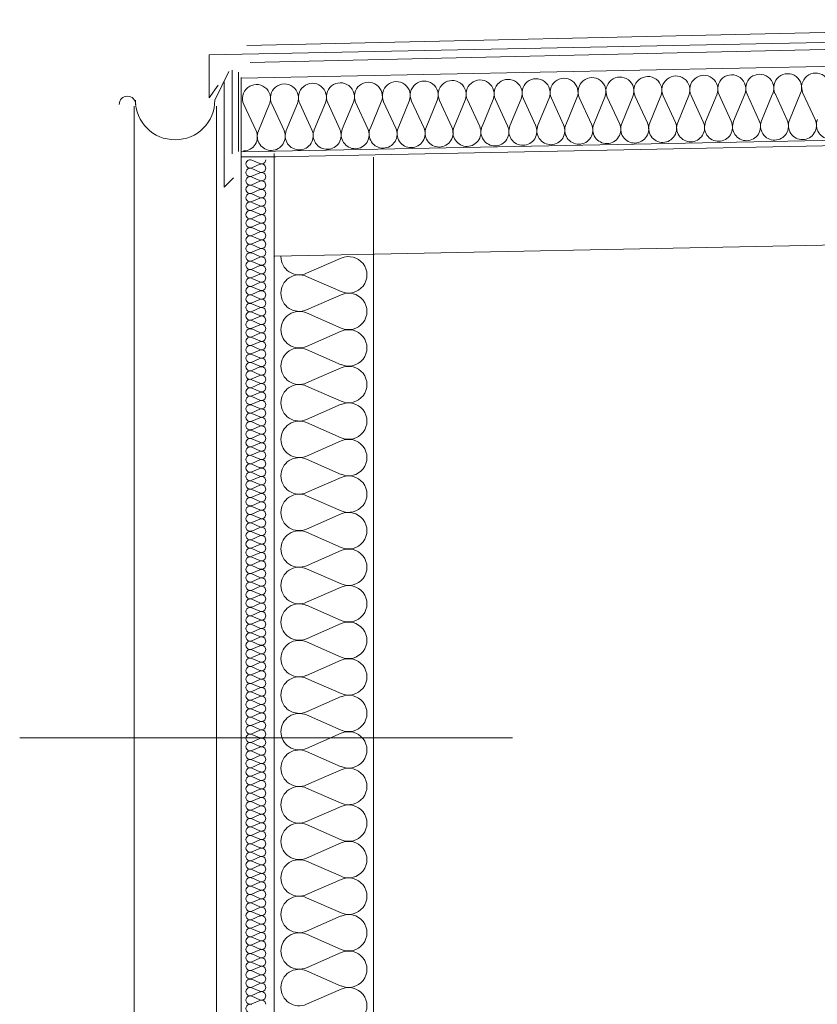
# Model space of a CAD drawing. Header units: millimetres. Extents: x 178516 to 426772, y -178579 to -115871.
# Tile 225 of 256: x 347713 to 348918, y -136709 to -135222. Entities that reach past the tile are written whole.
import ezdxf

# ---------------------------------------------------------------- set-up
doc = ezdxf.new("R2010")
doc.units = ezdxf.units.MM
doc.header["$MEASUREMENT"] = 0
doc.layers.get('0').update_dxf_attribs({"color": 252, "lineweight": 5})
for name, color, linetype, lineweight in [('Nowe_320-W Umeblowanie_Nr_pióra__103', 252, 'Continuous', 5), ('Nowe_320-W Umeblowanie_Nr_pióra__181', 252, 'Continuous', 5), ('Nowe_820-G Rysunki Obrazki_Nr_pióra__1', 252, 'Continuous', 5), ('Nowe_820-G Rysunki Obrazki_Nr_pióra__103', 252, 'Continuous', 5), ('Nowe_820-G Rysunki Obrazki_Nr_pióra__143', 252, 'Continuous', 5), ('Nowe_820-G Rysunki Obrazki_Nr_pióra__27', 252, 'Continuous', 5), ('Nowe_Nowe_220(1)-A Ściany zewnętrzne_Nr_pióra__143', 252, 'Continuous', 5), ('Nowe_Nowe_220(1)-A Ściany zewnętrzne_Nr_pióra__23', 252, 'Continuous', 5), ('Nowe_Nowe_220(1)-A Ściany zewnętrzne_Nr_pióra__83', 252, 'Continuous', 5)]:
    doc.layers.add(name, color=color, linetype=linetype, lineweight=lineweight)
doc.linetypes.add('HYDROIZOLACJA  1_100', pattern='A,0,[2,Zamkowa 6 - zamienny - PODKĹ\x81ADY DLA BRANĹ»YSTĂ“W1.Shx,S=2.777778,R=0,X=0,Y=0],-350,0', length=350)

# ---------------------------------------------------------------- blocks, each defined once
blk = doc.blocks.new('podkład 20251118')
at = {"layer": 'Nowe_320-W Umeblowanie_Nr_pióra__103', "color": 252, "linetype": 'Continuous', "lineweight": 5}
for p, q in [((348723.9, -135336.3), (348707.1, -135377.1)), ((348745.8, -135376.3), (348727.4, -135336.3)), ((348766.1, -135335.5), (348749.3, -135376.2)), ((348788, -135375.4), (348769.6, -135335.4)), ((348808.3, -135334.6), (348791.6, -135375.4)), ((348830.2, -135374.6), (348811.8, -135334.5)), ((348850.5, -135333.8), (348833.8, -135374.5)), ((348872.4, -135373.7), (348854.1, -135333.7)), ((348892.7, -135332.9), (348876, -135373.6)), ((348914.7, -135372.9), (348896.3, -135332.8)), ((348070.4, -135390.1), (348052, -135350.1)), ((348090.6, -135349.3), (348073.9, -135390)), ((348112.6, -135389.3), (348094.2, -135349.2)), ((348132.9, -135348.4), (348116.1, -135389.2)), ((348154.8, -135388.4), (348136.4, -135348.4)), ((348175.1, -135347.6), (348158.3, -135388.3)), ((348197, -135387.5), (348178.6, -135347.5)), ((348217.3, -135346.7), (348200.5, -135387.5)), ((348239.2, -135386.7), (348220.8, -135346.6)), ((348259.5, -135345.8), (348242.8, -135386.6)), ((348281.4, -135385.8), (348263, -135345.8)), ((348301.7, -135345), (348285, -135385.7)), ((348323.6, -135384.9), (348305.3, -135344.9)), ((348343.9, -135344.1), (348327.2, -135384.9)), ((348365.9, -135384.1), (348347.5, -135344)), ((348386.1, -135343.3), (348369.4, -135384)), ((348408.1, -135383.2), (348389.7, -135343.2)), ((348428.4, -135342.4), (348411.6, -135383.1)), ((348450.3, -135382.4), (348431.9, -135342.3)), ((348470.6, -135341.5), (348453.8, -135382.3)), ((348492.5, -135381.5), (348474.1, -135341.5)), ((348512.8, -135340.7), (348496.1, -135381.4)), ((348534.7, -135380.6), (348516.3, -135340.6)), ((348555, -135339.8), (348538.3, -135380.6)), ((348576.9, -135379.8), (348558.5, -135339.7)), ((348597.2, -135338.9), (348580.5, -135379.7)), ((348619.2, -135378.9), (348600.8, -135338.9)), ((348639.4, -135338.1), (348622.7, -135378.8)), ((348661.4, -135378), (348643, -135338)), ((348681.6, -135337.2), (348664.9, -135378)), ((348703.6, -135377.2), (348685.2, -135337.1)), ((348146.6, -135605.1), (348199.1, -135582.1)), ((348199.1, -135632.7), (348146.6, -135609.7)), ((348146.6, -135660.3), (348199.1, -135637.4)), ((348199.1, -135687.9), (348146.6, -135665)), ((348146.6, -135715.5), (348199.1, -135692.6)), ((348199.1, -135743.1), (348146.6, -135720.2)), ((348146.6, -135770.7), (348199.1, -135747.8)), ((348199.1, -135798.3), (348146.6, -135775.4)), ((348146.6, -135825.9), (348199.1, -135803)), ((348199.1, -135853.5), (348146.6, -135830.6)), ((348146.6, -135881.2), (348199.1, -135858.2)), ((348199.1, -135908.8), (348146.6, -135885.8)), ((348146.6, -135936.4), (348199.1, -135913.4)), ((348199.1, -135964), (348146.6, -135941)), ((348146.6, -135991.6), (348199.1, -135968.6)), ((348199.1, -136019.2), (348146.6, -135996.2)), ((348146.6, -136046.8), (348199.1, -136023.8)), ((348199.1, -136074.4), (348146.6, -136051.4)), ((348146.6, -136102), (348199.1, -136079)), ((348199.1, -136129.6), (348146.6, -136106.6)), ((348146.6, -136157.2), (348199.1, -136134.2)), ((348199.1, -136184.8), (348146.6, -136161.8)), ((348146.6, -136212.4), (348199.1, -136189.4)), ((348199.1, -136240), (348146.6, -136217)), ((348146.6, -136267.6), (348199.1, -136244.6)), ((348199.1, -136295.2), (348146.6, -136272.2)), ((348146.6, -136322.8), (348199.1, -136299.9)), ((348199.1, -136350.4), (348146.6, -136327.5)), ((348146.6, -136378), (348199.1, -136355.1)), ((348199.1, -136405.6), (348146.6, -136382.7)), ((348146.6, -136433.2), (348199.1, -136410.3)), ((348199.1, -136460.8), (348146.6, -136437.9)), ((348146.6, -136488.4), (348199.1, -136465.5)), ((348199.1, -136516), (348146.6, -136493.1)), ((348146.6, -136543.7), (348199.1, -136520.7)), ((348199.1, -136571.3), (348146.6, -136548.3)), ((348146.6, -136598.9), (348199.1, -136575.9)), ((348199.1, -136626.5), (348146.6, -136603.5)), ((348146.6, -136654.1), (348199.1, -136631.1)), ((348199.1, -136681.7), (348146.6, -136658.7)), ((348146.6, -136709.3), (348199.1, -136686.3))]:
    blk.add_line(p, q, dxfattribs=at)
at = {"layer": 'Nowe_320-W Umeblowanie_Nr_pióra__103', "color": 252, "linetype": 'Continuous', "lineweight": 5, "extrusion": (0, 0, -1)}
for centre, major_axis, ratio, start_param, end_param in [((348619.9, -135329.9), (-0.4, 21.3), 0.99266, 4.299595, 8.266775), ((348662.1, -135329.1), (-0.4, 21.3), 0.99266, 4.299595, 8.266775), ((348704.4, -135328.2), (-0.4, 21.3), 0.99266, 4.299595, 8.266775), ((348746.6, -135327.3), (-0.4, 21.3), 0.99266, 4.299595, 8.266775), ((348788.8, -135326.5), (-0.4, 21.3), 0.99266, 4.299595, 8.266775), ((348831, -135325.6), (-0.4, 21.3), 0.99266, 4.299595, 8.266775), ((348873.2, -135324.8), (-0.4, 21.3), 0.99266, 4.299595, 8.266775), ((348915.4, -135323.9), (-0.4, 21.3), 0.99266, 4.299595, 8.266775), ((348071.1, -135341.2), (-0.4, 21.3), 0.99266, 4.299595, 8.266775), ((348113.3, -135340.3), (-0.4, 21.3), 0.99266, 4.299595, 8.266775), ((348155.6, -135339.4), (-0.4, 21.3), 0.99266, 4.299595, 8.266775), ((348197.8, -135338.6), (-0.4, 21.3), 0.99266, 4.299595, 8.266775), ((348240, -135337.7), (-0.4, 21.3), 0.99266, 4.299595, 8.266775), ((348282.2, -135336.8), (-0.4, 21.3), 0.99266, 4.299595, 8.266775), ((348324.4, -135336), (-0.4, 21.3), 0.99266, 4.299595, 8.266775), ((348366.6, -135335.1), (-0.4, 21.3), 0.99266, 4.299595, 8.266775), ((348408.8, -135334.3), (-0.4, 21.3), 0.99266, 4.299595, 8.266775), ((348451.1, -135333.4), (-0.4, 21.3), 0.99266, 4.299595, 8.266775), ((348493.3, -135332.5), (-0.4, 21.3), 0.99266, 4.299595, 8.266775), ((348535.5, -135331.7), (-0.4, 21.3), 0.99266, 4.299595, 8.266775), ((348577.7, -135330.8), (-0.4, 21.3), 0.99266, 4.299595, 8.266775), ((348473.3, -135390.4), (-0.4, 21.3), 0.99266, 1.158003, 3.141593), ((348515.6, -135389.5), (-0.4, 21.3), 0.99266, 3.141593, 5.125182), ((348515.6, -135389.5), (-0.4, 21.3), 0.99266, 1.158003, 3.141593), ((348557.8, -135388.7), (-0.4, 21.3), 0.99266, 3.141593, 5.125182), ((348557.8, -135388.7), (-0.4, 21.3), 0.99266, 1.158003, 3.141593), ((348600, -135387.8), (-0.4, 21.3), 0.99266, 3.141593, 5.125182), ((348600, -135387.8), (-0.4, 21.3), 0.99266, 1.158003, 3.141593), ((348642.2, -135387), (-0.4, 21.3), 0.99266, 3.141593, 5.125182), ((348642.2, -135387), (-0.4, 21.3), 0.99266, 1.158003, 3.141593), ((348684.4, -135386.1), (-0.4, 21.3), 0.99266, 3.141593, 5.125182), ((348684.4, -135386.1), (-0.4, 21.3), 0.99266, 1.158003, 3.141593), ((348726.6, -135385.2), (-0.4, 21.3), 0.99266, 3.141593, 5.125182), ((348726.6, -135385.2), (-0.4, 21.3), 0.99266, 1.158003, 3.141593), ((348768.8, -135384.4), (-0.4, 21.3), 0.99266, 3.141593, 5.125182), ((348768.8, -135384.4), (-0.4, 21.3), 0.99266, 1.158003, 3.141593), ((348811.1, -135383.5), (-0.4, 21.3), 0.99266, 3.141593, 5.125182), ((348811.1, -135383.5), (-0.4, 21.3), 0.99266, 1.158003, 3.141593), ((348853.3, -135382.6), (-0.4, 21.3), 0.99266, 3.141593, 5.125182), ((348853.3, -135382.6), (-0.4, 21.3), 0.99266, 1.158003, 3.141593), ((348895.5, -135381.8), (-0.4, 21.3), 0.99266, 3.141593, 5.125182), ((348895.5, -135381.8), (-0.4, 21.3), 0.99266, 1.158003, 3.141593), ((348937.7, -135380.9), (-0.4, 21.3), 0.99266, 3.141593, 5.125182), ((348051.2, -135399), (-0.4, 21.3), 0.99266, 1.158003, 3.141593), ((348093.4, -135398.2), (-0.4, 21.3), 0.99266, 3.141593, 5.125182), ((348093.4, -135398.2), (-0.4, 21.3), 0.99266, 1.158003, 3.141593), ((348135.6, -135397.3), (-0.4, 21.3), 0.99266, 3.141593, 5.125182), ((348135.6, -135397.3), (-0.4, 21.3), 0.99266, 1.158003, 3.141593), ((348177.8, -135396.5), (-0.4, 21.3), 0.99266, 3.141593, 5.125182), ((348177.8, -135396.5), (-0.4, 21.3), 0.99266, 1.158003, 3.141593), ((348220.1, -135395.6), (-0.4, 21.3), 0.99266, 3.141593, 5.125182), ((348220.1, -135395.6), (-0.4, 21.3), 0.99266, 1.158003, 3.141593), ((348262.3, -135394.7), (-0.4, 21.3), 0.99266, 3.141593, 5.125182), ((348262.3, -135394.7), (-0.4, 21.3), 0.99266, 1.158003, 3.141593), ((348304.5, -135393.9), (-0.4, 21.3), 0.99266, 3.141593, 5.125182), ((348304.5, -135393.9), (-0.4, 21.3), 0.99266, 1.158003, 3.141593), ((348346.7, -135393), (-0.4, 21.3), 0.99266, 3.141593, 5.125182), ((348346.7, -135393), (-0.4, 21.3), 0.99266, 1.158003, 3.141593), ((348388.9, -135392.1), (-0.4, 21.3), 0.99266, 3.141593, 5.125182), ((348388.9, -135392.1), (-0.4, 21.3), 0.99266, 1.158003, 3.141593), ((348431.1, -135391.3), (-0.4, 21.3), 0.99266, 3.141593, 5.125182), ((348431.1, -135391.3), (-0.4, 21.3), 0.99266, 1.158003, 3.141593), ((348473.3, -135390.4), (-0.4, 21.3), 0.99266, 3.141593, 5.125182), ((348135.5, -135579.8), (-27.6, 0), 0.998409, 4.299596, 6.283185), ((348210.2, -135607.4), (-27.6, 0), 0.998409, 1.158002, 5.125182), ((348135.5, -135635), (-27.6, 0), 0.998409, 0, 1.98359), ((348210.2, -135662.6), (27.6, 0), 0.998409, 4.299595, 8.266775), ((348135.5, -135635), (-27.6, 0), 0.998409, 4.299596, 6.283185), ((348135.5, -135690.2), (-27.6, 0), 0.998409, 0, 1.98359), ((348135.5, -135690.2), (-27.6, 0), 0.998409, 4.299596, 6.283185), ((348210.2, -135717.8), (-27.6, 0), 0.998409, 1.158002, 5.125182), ((348135.5, -135745.5), (-27.6, 0), 0.998409, 0, 1.98359), ((348135.5, -135745.5), (-27.6, 0), 0.998409, 4.299596, 6.283185), ((348210.2, -135773.1), (-27.6, 0), 0.998409, 1.158002, 5.125182), ((348135.5, -135800.7), (-27.6, 0), 0.998409, 0, 1.98359), ((348210.2, -135828.3), (27.6, 0), 0.998409, 4.299595, 8.266775), ((348135.5, -135800.7), (-27.6, 0), 0.998409, 4.299596, 6.283185), ((348135.5, -135855.9), (-27.6, 0), 0.998409, 0, 1.98359), ((348135.5, -135855.9), (-27.6, 0), 0.998409, 4.299596, 6.283185), ((348210.2, -135883.5), (-27.6, 0), 0.998409, 1.158002, 5.125182), ((348135.5, -135911.1), (-27.6, 0), 0.998409, 0, 1.98359), ((348135.5, -135911.1), (-27.6, 0), 0.998409, 4.299596, 6.283185), ((348210.2, -135938.7), (-27.6, 0), 0.998409, 1.158002, 5.125182), ((348135.5, -135966.3), (-27.6, 0), 0.998409, 0, 1.98359), ((348135.5, -135966.3), (-27.6, 0), 0.998409, 4.299596, 6.283185), ((348210.2, -135993.9), (27.6, 0), 0.998409, 4.299595, 8.266775), ((348135.5, -136021.5), (-27.6, 0), 0.998409, 0, 1.98359), ((348210.2, -136049.1), (-27.6, 0), 0.998409, 1.158002, 5.125182), ((348135.5, -136021.5), (-27.6, 0), 0.998409, 4.299596, 6.283185), ((348135.5, -136076.7), (-27.6, 0), 0.998409, 0, 1.98359), ((348135.5, -136076.7), (-27.6, 0), 0.998409, 4.299596, 6.283185), ((348210.2, -136104.3), (-27.6, 0), 0.998409, 1.158002, 5.125182), ((348135.5, -136131.9), (-27.6, 0), 0.998409, 0, 1.98359), ((348135.5, -136131.9), (-27.6, 0), 0.998409, 4.299596, 6.283185), ((348210.2, -136159.5), (27.6, 0), 0.998409, 4.299595, 8.266775), ((348135.5, -136187.1), (-27.6, 0), 0.998409, 0, 1.98359), ((348210.2, -136214.7), (-27.6, 0), 0.998409, 1.158002, 5.125182), ((348135.5, -136187.1), (-27.6, 0), 0.998409, 4.299596, 6.283185), ((348135.5, -136242.3), (-27.6, 0), 0.998409, 0, 1.98359), ((348135.5, -136242.3), (-27.6, 0), 0.998409, 4.299596, 6.283185), ((348210.2, -136269.9), (-27.6, 0), 0.998409, 1.158002, 5.125182), ((348135.5, -136297.5), (-27.6, 0), 0.998409, 0, 1.98359), ((348135.5, -136297.5), (-27.6, 0), 0.998409, 4.299596, 6.283185), ((348210.2, -136325.1), (27.6, 0), 0.998409, 4.299595, 8.266775), ((348135.5, -136352.7), (-27.6, 0), 0.998409, 0, 1.98359), ((348135.5, -136352.7), (-27.6, 0), 0.998409, 4.299596, 6.283185), ((348210.2, -136380.3), (-27.6, 0), 0.998409, 1.158002, 5.125182), ((348135.5, -136408), (-27.6, 0), 0.998409, 0, 1.98359), ((348210.2, -136435.6), (-27.6, 0), 0.998409, 1.158002, 5.125182), ((348135.5, -136408), (-27.6, 0), 0.998409, 4.299596, 6.283185), ((348135.5, -136463.2), (-27.6, 0), 0.998409, 0, 1.98359), ((348135.5, -136463.2), (-27.6, 0), 0.998409, 4.299596, 6.283185), ((348210.2, -136490.8), (27.6, 0), 0.998409, 4.299595, 8.266775), ((348135.5, -136518.4), (-27.6, 0), 0.998409, 0, 1.98359), ((348135.5, -136518.4), (-27.6, 0), 0.998409, 4.299596, 6.283185), ((348210.2, -136546), (-27.6, 0), 0.998409, 1.158002, 5.125182), ((348135.5, -136573.6), (-27.6, 0), 0.998409, 0, 1.98359), ((348210.2, -136601.2), (-27.6, 0), 0.998409, 1.158002, 5.125182), ((348135.5, -136573.6), (-27.6, 0), 0.998409, 4.299596, 6.283185), ((348135.5, -136628.8), (-27.6, 0), 0.998409, 0, 1.98359), ((348135.5, -136628.8), (-27.6, 0), 0.998409, 4.299596, 6.283185), ((348210.2, -136656.4), (27.6, 0), 0.998409, 4.299595, 8.266775), ((348135.5, -136684), (-27.6, 0), 0.998409, 0, 1.98359), ((348135.5, -136684), (-27.6, 0), 0.998409, 4.299596, 6.283185), ((348210.2, -136711.6), (-27.6, 0), 0.998409, 1.158002, 5.125182)]:
    blk.add_ellipse(centre, major_axis=major_axis, ratio=ratio, start_param=start_param, end_param=end_param, dxfattribs=at)
at = {"layer": 'Nowe_320-W Umeblowanie_Nr_pióra__181', "color": 252, "linetype": 'Continuous', "lineweight": 5}
for p, q in [((348064, -135434.1), (348076.1, -135439.4)), ((348076.1, -135440.4), (348064, -135445.8)), ((348064, -135446.8), (348076.1, -135452.1)), ((348076.1, -135453.2), (348064, -135458.5)), ((348064, -135459.6), (348076.1, -135464.9)), ((348076.1, -135466), (348064, -135471.3)), ((348064, -135472.3), (348076.1, -135477.7)), ((348076.1, -135478.7), (348064, -135484)), ((348064, -135485.1), (348076.1, -135490.4)), ((348076.1, -135491.5), (348064, -135496.8)), ((348064, -135497.9), (348076.1, -135503.2)), ((348076.1, -135504.2), (348064, -135509.5)), ((348064, -135510.6), (348076.1, -135515.9)), ((348076.1, -135517), (348064, -135522.3)), ((348064, -135523.4), (348076.1, -135528.7)), ((348076.1, -135529.8), (348064, -135535.1)), ((348064, -135536.1), (348076.1, -135541.4)), ((348076.1, -135542.5), (348064, -135547.8)), ((348064, -135548.9), (348076.1, -135554.2)), ((348076.1, -135555.3), (348064, -135560.6)), ((348064, -135561.7), (348076.1, -135567)), ((348076.1, -135568), (348064, -135573.3)), ((348064, -135574.4), (348076.1, -135579.7)), ((348076.1, -135580.8), (348064, -135586.1)), ((348064, -135587.2), (348076.1, -135592.5)), ((348076.1, -135593.5), (348064, -135598.9)), ((348064, -135599.9), (348076.1, -135605.2)), ((348076.1, -135606.3), (348064, -135611.6)), ((348064, -135612.7), (348076.1, -135618)), ((348076.1, -135619.1), (348064, -135624.4)), ((348064, -135625.4), (348076.1, -135630.7)), ((348076.1, -135631.8), (348064, -135637.1)), ((348064, -135638.2), (348076.1, -135643.5)), ((348076.1, -135644.6), (348064, -135649.9)), ((348064, -135651), (348076.1, -135656.3)), ((348076.1, -135657.3), (348064, -135662.6)), ((348064, -135663.7), (348076.1, -135669)), ((348076.1, -135670.1), (348064, -135675.4)), ((348064, -135676.5), (348076.1, -135681.8)), ((348076.1, -135682.9), (348064, -135688.2)), ((348064, -135689.2), (348076.1, -135694.5)), ((348076.1, -135695.6), (348064, -135700.9)), ((348064, -135702), (348076.1, -135707.3)), ((348076.1, -135708.4), (348064, -135713.7)), ((348064, -135714.7), (348076.1, -135720.1)), ((348076.1, -135721.1), (348064, -135726.4)), ((348064, -135727.5), (348076.1, -135732.8)), ((348076.1, -135733.9), (348064, -135739.2)), ((348064, -135740.3), (348076.1, -135745.6)), ((348076.1, -135746.6), (348064, -135752)), ((348064, -135753), (348076.1, -135758.3)), ((348076.1, -135759.4), (348064, -135764.7)), ((348064, -135765.8), (348076.1, -135771.1)), ((348076.1, -135772.2), (348064, -135777.5)), ((348064, -135778.5), (348076.1, -135783.8)), ((348076.1, -135784.9), (348064, -135790.2)), ((348064, -135791.3), (348076.1, -135796.6)), ((348076.1, -135797.7), (348064, -135803)), ((348064, -135804.1), (348076.1, -135809.4)), ((348076.1, -135810.4), (348064, -135815.7)), ((348064, -135816.8), (348076.1, -135822.1)), ((348076.1, -135823.2), (348064, -135828.5)), ((348064, -135829.6), (348076.1, -135834.9)), ((348076.1, -135836), (348064, -135841.3)), ((348064, -135842.3), (348076.1, -135847.6)), ((348076.1, -135848.7), (348064, -135854)), ((348064, -135855.1), (348076.1, -135860.4)), ((348076.1, -135861.5), (348064, -135866.8)), ((348064, -135867.8), (348076.1, -135873.2)), ((348076.1, -135874.2), (348064, -135879.5)), ((348064, -135880.6), (348076.1, -135885.9)), ((348076.1, -135887), (348064, -135892.3)), ((348064, -135893.4), (348076.1, -135898.7)), ((348076.1, -135899.7), (348064, -135905)), ((348064, -135906.1), (348076.1, -135911.4)), ((348076.1, -135912.5), (348064, -135917.8)), ((348064, -135918.9), (348076.1, -135924.2)), ((348076.1, -135925.3), (348064, -135930.6)), ((348064, -135931.6), (348076.1, -135936.9)), ((348076.1, -135938), (348064, -135943.3)), ((348064, -135944.4), (348076.1, -135949.7)), ((348076.1, -135950.8), (348064, -135956.1)), ((348064, -135957.2), (348076.1, -135962.5)), ((348076.1, -135963.5), (348064, -135968.8)), ((348064, -135969.9), (348076.1, -135975.2)), ((348076.1, -135976.3), (348064, -135981.6)), ((348064, -135982.7), (348076.1, -135988)), ((348076.1, -135989), (348064, -135994.4)), ((348064, -135995.4), (348076.1, -136000.7)), ((348076.1, -136001.8), (348064, -136007.1)), ((348064, -136008.2), (348076.1, -136013.5)), ((348076.1, -136014.6), (348064, -136019.9)), ((348064, -136020.9), (348076.1, -136026.3)), ((348076.1, -136027.3), (348064, -136032.6)), ((348064, -136033.7), (348076.1, -136039)), ((348076.1, -136040.1), (348064, -136045.4)), ((348064, -136046.5), (348076.1, -136051.8)), ((348076.1, -136052.8), (348064, -136058.1)), ((348064, -136059.2), (348076.1, -136064.5)), ((348076.1, -136065.6), (348064, -136070.9)), ((348064, -136072), (348076.1, -136077.3)), ((348076.1, -136078.4), (348064, -136083.7)), ((348064, -136084.7), (348076.1, -136090)), ((348076.1, -136091.1), (348064, -136096.4)), ((348064, -136097.5), (348076.1, -136102.8)), ((348076.1, -136103.9), (348064, -136109.2)), ((348064, -136110.3), (348076.1, -136115.6)), ((348076.1, -136116.6), (348064, -136121.9)), ((348064, -136123), (348076.1, -136128.3)), ((348076.1, -136129.4), (348064, -136134.7)), ((348064, -136135.8), (348076.1, -136141.1)), ((348076.1, -136142.1), (348064, -136147.5)), ((348064, -136148.5), (348076.1, -136153.8)), ((348076.1, -136154.9), (348064, -136160.2)), ((348064, -136161.3), (348076.1, -136166.6)), ((348076.1, -136167.7), (348064, -136173)), ((348064, -136174), (348076.1, -136179.3)), ((348076.1, -136180.4), (348064, -136185.7)), ((348064, -136186.8), (348076.1, -136192.1)), ((348076.1, -136193.2), (348064, -136198.5)), ((348064, -136199.6), (348076.1, -136204.9)), ((348076.1, -136205.9), (348064, -136211.2)), ((348064, -136212.3), (348076.1, -136217.6)), ((348076.1, -136218.7), (348064, -136224)), ((348064, -136225.1), (348076.1, -136230.4)), ((348076.1, -136231.5), (348064, -136236.8)), ((348064, -136237.8), (348076.1, -136243.1)), ((348076.1, -136244.2), (348064, -136249.5)), ((348064, -136250.6), (348076.1, -136255.9)), ((348076.1, -136257), (348064, -136262.3)), ((348064, -136263.3), (348076.1, -136268.7)), ((348076.1, -136269.7), (348064, -136275)), ((348064, -136276.1), (348076.1, -136281.4)), ((348076.1, -136282.5), (348064, -136287.8)), ((348064, -136288.9), (348076.1, -136294.2)), ((348076.1, -136295.2), (348064, -136300.6)), ((348064, -136301.6), (348076.1, -136306.9)), ((348076.1, -136308), (348064, -136313.3)), ((348064, -136314.4), (348076.1, -136319.7)), ((348076.1, -136320.8), (348064, -136326.1)), ((348064, -136327.1), (348076.1, -136332.4)), ((348076.1, -136333.5), (348064, -136338.8)), ((348064, -136339.9), (348076.1, -136345.2)), ((348076.1, -136346.3), (348064, -136351.6)), ((348064, -136352.7), (348076.1, -136358)), ((348076.1, -136359), (348064, -136364.3)), ((348064, -136365.4), (348076.1, -136370.7)), ((348076.1, -136371.8), (348064, -136377.1)), ((348064, -136378.2), (348076.1, -136383.5)), ((348076.1, -136384.6), (348064, -136389.9)), ((348064, -136390.9), (348076.1, -136396.2)), ((348076.1, -136397.3), (348064, -136402.6)), ((348064, -136403.7), (348076.1, -136409)), ((348076.1, -136410.1), (348064, -136415.4)), ((348064, -136416.4), (348076.1, -136421.8)), ((348076.1, -136422.8), (348064, -136428.1)), ((348064, -136429.2), (348076.1, -136434.5)), ((348076.1, -136435.6), (348064, -136440.9)), ((348064, -136442), (348076.1, -136447.3)), ((348076.1, -136448.3), (348064, -136453.6)), ((348064, -136454.7), (348076.1, -136460)), ((348076.1, -136461.1), (348064, -136466.4)), ((348064, -136467.5), (348076.1, -136472.8)), ((348076.1, -136473.9), (348064, -136479.2)), ((348064, -136480.2), (348076.1, -136485.5)), ((348076.1, -136486.6), (348064, -136491.9)), ((348064, -136493), (348076.1, -136498.3)), ((348076.1, -136499.4), (348064, -136504.7)), ((348064, -136505.8), (348076.1, -136511.1)), ((348076.1, -136512.1), (348064, -136517.4)), ((348064, -136518.5), (348076.1, -136523.8)), ((348076.1, -136524.9), (348064, -136530.2)), ((348064, -136531.3), (348076.1, -136536.6)), ((348076.1, -136537.6), (348064, -136543)), ((348064, -136544), (348076.1, -136549.3)), ((348076.1, -136550.4), (348064, -136555.7)), ((348064, -136556.8), (348076.1, -136562.1)), ((348076.1, -136563.2), (348064, -136568.5)), ((348064, -136569.5), (348076.1, -136574.9)), ((348076.1, -136575.9), (348064, -136581.2)), ((348064, -136582.3), (348076.1, -136587.6)), ((348076.1, -136588.7), (348064, -136594)), ((348064, -136595.1), (348076.1, -136600.4)), ((348076.1, -136601.4), (348064, -136606.7)), ((348064, -136607.8), (348076.1, -136613.1)), ((348076.1, -136614.2), (348064, -136619.5)), ((348064, -136620.6), (348076.1, -136625.9)), ((348076.1, -136627), (348064, -136632.3)), ((348064, -136633.3), (348076.1, -136638.6)), ((348076.1, -136639.7), (348064, -136645)), ((348064, -136646.1), (348076.1, -136651.4)), ((348076.1, -136652.5), (348064, -136657.8)), ((348064, -136658.9), (348076.1, -136664.2)), ((348076.1, -136665.2), (348064, -136670.5)), ((348064, -136671.6), (348076.1, -136676.9)), ((348076.1, -136678), (348064, -136683.3)), ((348064, -136684.4), (348076.1, -136689.7)), ((348076.1, -136690.7), (348064, -136696.1)), ((348064, -136697.1), (348076.1, -136702.4)), ((348076.1, -136703.5), (348064, -136708.8))]:
    blk.add_line(p, q, dxfattribs=at)
at = {"layer": 'Nowe_320-W Umeblowanie_Nr_pióra__181', "color": 252, "linetype": 'Continuous', "lineweight": 5, "extrusion": (0, 0, -1)}
for centre, major_axis, start_param, end_param in [((348061.4, -135439.9), (6.38, 0), 1.158002, 5.125182), ((348078.7, -135433.5), (-6.38, 0), 3.141593, 5.125182), ((348078.7, -135446.3), (6.38, 0), 4.299596, 6.283185), ((348061.4, -135452.7), (-6.38, 0), 4.299595, 8.266775), ((348078.7, -135446.3), (-6.38, 0), 3.141593, 5.125182), ((348078.7, -135459.1), (-6.38, 0), 1.158003, 3.141593), ((348061.4, -135465.4), (6.38, 0), 1.158002, 5.125182), ((348078.7, -135459.1), (-6.38, 0), 3.141593, 5.125182), ((348078.7, -135471.8), (-6.38, 0), 1.158003, 3.141593), ((348061.4, -135478.2), (-6.38, 0), 4.299595, 8.266775), ((348061.4, -135490.9), (6.38, 0), 1.158002, 5.125182), ((348078.7, -135471.8), (-6.38, 0), 3.141593, 5.125182), ((348078.7, -135484.6), (-6.38, 0), 1.158003, 3.141593), ((348078.7, -135484.6), (-6.38, 0), 3.141593, 5.125182), ((348061.4, -135503.7), (6.38, 0), 1.158002, 5.125182), ((348078.7, -135497.3), (-6.38, 0), 1.158003, 3.141593), ((348078.7, -135497.3), (-6.38, 0), 3.141593, 5.125182), ((348061.4, -135516.5), (-6.38, 0), 4.299595, 8.266775), ((348078.7, -135510.1), (6.38, 0), 4.299596, 6.283185), ((348078.7, -135510.1), (-6.38, 0), 3.141593, 5.125182), ((348061.4, -135529.2), (6.38, 0), 1.158002, 5.125182), ((348078.7, -135522.8), (-6.38, 0), 1.158003, 3.141593), ((348078.7, -135522.8), (-6.38, 0), 3.141593, 5.125182), ((348078.7, -135535.6), (-6.38, 0), 1.158003, 3.141593), ((348061.4, -135542), (-6.38, 0), 4.299595, 8.266775), ((348078.7, -135535.6), (-6.38, 0), 3.141593, 5.125182), ((348078.7, -135548.4), (-6.38, 0), 1.158003, 3.141593), ((348061.4, -135554.7), (6.38, 0), 1.158002, 5.125182), ((348078.7, -135548.4), (-6.38, 0), 3.141593, 5.125182), ((348078.7, -135561.1), (-6.38, 0), 1.158003, 3.141593), ((348061.4, -135567.5), (6.38, 0), 1.158002, 5.125182), ((348061.4, -135580.3), (-6.38, 0), 4.299595, 8.266775), ((348078.7, -135561.1), (-6.38, 0), 3.141593, 5.125182), ((348078.7, -135573.9), (6.38, 0), 4.299596, 6.283185), ((348078.7, -135573.9), (-6.38, 0), 3.141593, 5.125182), ((348061.4, -135593), (6.38, 0), 1.158002, 5.125182), ((348078.7, -135586.6), (-6.38, 0), 1.158003, 3.141593), ((348078.7, -135586.6), (-6.38, 0), 3.141593, 5.125182), ((348061.4, -135605.8), (-6.38, 0), 4.299595, 8.266775), ((348078.7, -135599.4), (-6.38, 0), 1.158003, 3.141593), ((348078.7, -135599.4), (-6.38, 0), 3.141593, 5.125182), ((348061.4, -135618.5), (6.38, 0), 1.158002, 5.125182), ((348078.7, -135612.1), (-6.38, 0), 1.158003, 3.141593), ((348078.7, -135612.1), (-6.38, 0), 3.141593, 5.125182), ((348078.7, -135624.9), (-6.38, 0), 1.158003, 3.141593), ((348061.4, -135631.3), (6.38, 0), 1.158002, 5.125182), ((348078.7, -135624.9), (-6.38, 0), 3.141593, 5.125182), ((348078.7, -135637.7), (6.38, 0), 4.299596, 6.283185), ((348061.4, -135644), (-6.38, 0), 4.299595, 8.266775), ((348078.7, -135637.7), (-6.38, 0), 3.141593, 5.125182), ((348078.7, -135650.4), (-6.38, 0), 1.158003, 3.141593), ((348061.4, -135656.8), (6.38, 0), 1.158002, 5.125182), ((348061.4, -135669.6), (6.38, 0), 1.158002, 5.125182), ((348078.7, -135650.4), (-6.38, 0), 3.141593, 5.125182), ((348078.7, -135663.2), (-6.38, 0), 1.158003, 3.141593), ((348078.7, -135663.2), (-6.38, 0), 3.141593, 5.125182), ((348061.4, -135682.3), (6.38, 0), 1.158002, 5.125182), ((348078.7, -135675.9), (-6.38, 0), 1.158003, 3.141593), ((348078.7, -135675.9), (-6.38, 0), 3.141593, 5.125182), ((348061.4, -135695.1), (6.38, 0), 1.158002, 5.125182), ((348078.7, -135688.7), (-6.38, 0), 1.158003, 3.141593), ((348078.7, -135688.7), (-6.38, 0), 3.141593, 5.125182), ((348061.4, -135707.8), (-6.38, 0), 4.299595, 8.266775), ((348078.7, -135701.5), (6.38, 0), 4.299596, 6.283185), ((348078.7, -135701.5), (-6.38, 0), 3.141593, 5.125182), ((348078.7, -135714.2), (-6.38, 0), 1.158003, 3.141593), ((348061.4, -135720.6), (6.38, 0), 1.158002, 5.125182), ((348078.7, -135714.2), (-6.38, 0), 3.141593, 5.125182), ((348078.7, -135727), (-6.38, 0), 1.158003, 3.141593), ((348061.4, -135733.4), (6.38, 0), 1.158002, 5.125182), ((348078.7, -135727), (-6.38, 0), 3.141593, 5.125182), ((348078.7, -135739.7), (6.38, 0), 4.299596, 6.283185), ((348061.4, -135746.1), (-6.38, 0), 4.299595, 8.266775), ((348061.4, -135758.9), (6.38, 0), 1.158002, 5.125182), ((348078.7, -135739.7), (-6.38, 0), 3.141593, 5.125182), ((348078.7, -135752.5), (-6.38, 0), 1.158003, 3.141593), ((348078.7, -135752.5), (-6.38, 0), 3.141593, 5.125182), ((348061.4, -135771.6), (-6.38, 0), 4.299595, 8.266775), ((348078.7, -135765.2), (-6.38, 0), 1.158003, 3.141593), ((348078.7, -135765.2), (-6.38, 0), 3.141593, 5.125182), ((348061.4, -135784.4), (6.38, 0), 1.158002, 5.125182), ((348078.7, -135778), (-6.38, 0), 1.158003, 3.141593), ((348078.7, -135778), (-6.38, 0), 3.141593, 5.125182), ((348061.4, -135797.1), (6.38, 0), 1.158002, 5.125182), ((348078.7, -135790.8), (-6.38, 0), 1.158003, 3.141593), ((348078.7, -135790.8), (-6.38, 0), 3.141593, 5.125182), ((348078.7, -135803.5), (6.38, 0), 4.299596, 6.283185), ((348061.4, -135809.9), (-6.38, 0), 4.299595, 8.266775), ((348078.7, -135803.5), (-6.38, 0), 3.141593, 5.125182), ((348078.7, -135816.3), (-6.38, 0), 1.158003, 3.141593), ((348061.4, -135822.7), (6.38, 0), 1.158002, 5.125182), ((348078.7, -135816.3), (-6.38, 0), 3.141593, 5.125182), ((348078.7, -135829), (-6.38, 0), 1.158003, 3.141593), ((348061.4, -135835.4), (-6.38, 0), 4.299595, 8.266775), ((348061.4, -135848.2), (6.38, 0), 1.158002, 5.125182), ((348078.7, -135829), (-6.38, 0), 3.141593, 5.125182), ((348078.7, -135841.8), (-6.38, 0), 1.158003, 3.141593), ((348078.7, -135841.8), (-6.38, 0), 3.141593, 5.125182), ((348061.4, -135860.9), (6.38, 0), 1.158002, 5.125182), ((348078.7, -135854.6), (-6.38, 0), 1.158003, 3.141593), ((348078.7, -135854.6), (-6.38, 0), 3.141593, 5.125182), ((348061.4, -135873.7), (-6.38, 0), 4.299595, 8.266775), ((348078.7, -135867.3), (6.38, 0), 4.299596, 6.283185), ((348078.7, -135867.3), (-6.38, 0), 3.141593, 5.125182), ((348061.4, -135886.4), (6.38, 0), 1.158002, 5.125182), ((348078.7, -135880.1), (-6.38, 0), 1.158003, 3.141593), ((348078.7, -135880.1), (-6.38, 0), 3.141593, 5.125182), ((348078.7, -135892.8), (-6.38, 0), 1.158003, 3.141593), ((348061.4, -135899.2), (-6.38, 0), 4.299595, 8.266775), ((348078.7, -135892.8), (-6.38, 0), 3.141593, 5.125182), ((348078.7, -135905.6), (-6.38, 0), 1.158003, 3.141593), ((348061.4, -135912), (6.38, 0), 1.158002, 5.125182), ((348078.7, -135905.6), (-6.38, 0), 3.141593, 5.125182), ((348078.7, -135918.3), (-6.38, 0), 1.158003, 3.141593), ((348061.4, -135924.7), (6.38, 0), 1.158002, 5.125182), ((348061.4, -135937.5), (-6.38, 0), 4.299595, 8.266775), ((348078.7, -135918.3), (-6.38, 0), 3.141593, 5.125182), ((348078.7, -135931.1), (6.38, 0), 4.299596, 6.283185), ((348078.7, -135931.1), (-6.38, 0), 3.141593, 5.125182), ((348061.4, -135950.2), (6.38, 0), 1.158002, 5.125182), ((348078.7, -135943.9), (-6.38, 0), 1.158003, 3.141593), ((348078.7, -135943.9), (-6.38, 0), 3.141593, 5.125182), ((348061.4, -135963), (-6.38, 0), 4.299595, 8.266775), ((348078.7, -135956.6), (-6.38, 0), 1.158003, 3.141593), ((348078.7, -135956.6), (-6.38, 0), 3.141593, 5.125182), ((348061.4, -135975.8), (6.38, 0), 1.158002, 5.125182), ((348078.7, -135969.4), (-6.38, 0), 1.158003, 3.141593), ((348078.7, -135969.4), (-6.38, 0), 3.141593, 5.125182), ((348078.7, -135982.1), (-6.38, 0), 1.158003, 3.141593), ((348061.4, -135988.5), (6.38, 0), 1.158002, 5.125182), ((348078.7, -135982.1), (-6.38, 0), 3.141593, 5.125182), ((348078.7, -135994.9), (6.38, 0), 4.299596, 6.283185), ((348061.4, -136001.3), (-6.38, 0), 4.299595, 8.266775), ((348078.7, -135994.9), (-6.38, 0), 3.141593, 5.125182), ((348078.7, -136007.7), (-6.38, 0), 1.158003, 3.141593), ((348061.4, -136014), (6.38, 0), 1.158002, 5.125182), ((348061.4, -136026.8), (-6.38, 0), 4.299595, 8.266775), ((348078.7, -136007.7), (-6.38, 0), 3.141593, 5.125182), ((348078.7, -136020.4), (-6.38, 0), 1.158003, 3.141593), ((348078.7, -136020.4), (-6.38, 0), 3.141593, 5.125182), ((348061.4, -136039.5), (6.38, 0), 1.158002, 5.125182), ((348078.7, -136033.2), (-6.38, 0), 1.158003, 3.141593), ((348078.7, -136033.2), (-6.38, 0), 3.141593, 5.125182), ((348061.4, -136052.3), (6.38, 0), 1.158002, 5.125182), ((348078.7, -136045.9), (-6.38, 0), 1.158003, 3.141593), ((348078.7, -136045.9), (-6.38, 0), 3.141593, 5.125182), ((348061.4, -136065.1), (-6.38, 0), 4.299595, 8.266775), ((348078.7, -136058.7), (6.38, 0), 4.299596, 6.283185), ((348078.7, -136058.7), (-6.38, 0), 3.141593, 5.125182), ((348078.7, -136071.4), (-6.38, 0), 1.158003, 3.141593), ((348061.4, -136077.8), (6.38, 0), 1.158002, 5.125182), ((348078.7, -136071.4), (-6.38, 0), 3.141593, 5.125182), ((348078.7, -136084.2), (-6.38, 0), 1.158003, 3.141593), ((348061.4, -136090.6), (6.38, 0), 1.158002, 5.125182), ((348078.7, -136084.2), (-6.38, 0), 3.141593, 5.125182), ((348078.7, -136097), (-6.38, 0), 1.158003, 3.141593), ((348061.4, -136103.3), (6.38, 0), 1.158002, 5.125182), ((348061.4, -136116.1), (6.38, 0), 1.158002, 5.125182), ((348078.7, -136097), (-6.38, 0), 3.141593, 5.125182), ((348078.7, -136109.7), (-6.38, 0), 1.158003, 3.141593), ((348078.7, -136109.7), (-6.38, 0), 3.141593, 5.125182), ((348061.4, -136128.9), (-6.38, 0), 4.299595, 8.266775), ((348078.7, -136122.5), (6.38, 0), 4.299596, 6.283185), ((348078.7, -136122.5), (-6.38, 0), 3.141593, 5.125182), ((348061.4, -136141.6), (6.38, 0), 1.158002, 5.125182), ((348078.7, -136135.2), (-6.38, 0), 1.158003, 3.141593), ((348078.7, -136135.2), (-6.38, 0), 3.141593, 5.125182), ((348061.4, -136154.4), (6.38, 0), 1.158002, 5.125182), ((348078.7, -136148), (-6.38, 0), 1.158003, 3.141593), ((348078.7, -136148), (-6.38, 0), 3.141593, 5.125182), ((348078.7, -136160.7), (6.38, 0), 4.299596, 6.283185), ((348061.4, -136167.1), (-6.38, 0), 4.299595, 8.266775), ((348078.7, -136160.7), (-6.38, 0), 3.141593, 5.125182), ((348078.7, -136173.5), (-6.38, 0), 1.158003, 3.141593), ((348061.4, -136179.9), (6.38, 0), 1.158002, 5.125182), ((348078.7, -136173.5), (-6.38, 0), 3.141593, 5.125182), ((348078.7, -136186.3), (-6.38, 0), 1.158003, 3.141593), ((348061.4, -136192.6), (-6.38, 0), 4.299595, 8.266775), ((348061.4, -136205.4), (6.38, 0), 1.158002, 5.125182), ((348078.7, -136186.3), (-6.38, 0), 3.141593, 5.125182), ((348078.7, -136199), (-6.38, 0), 1.158003, 3.141593), ((348078.7, -136199), (-6.38, 0), 3.141593, 5.125182), ((348061.4, -136218.2), (6.38, 0), 1.158002, 5.125182), ((348078.7, -136211.8), (-6.38, 0), 1.158003, 3.141593), ((348078.7, -136211.8), (-6.38, 0), 3.141593, 5.125182), ((348061.4, -136230.9), (-6.38, 0), 4.299595, 8.266775), ((348078.7, -136224.5), (6.38, 0), 4.299596, 6.283185), ((348078.7, -136224.5), (-6.38, 0), 3.141593, 5.125182), ((348061.4, -136243.7), (6.38, 0), 1.158002, 5.125182), ((348078.7, -136237.3), (-6.38, 0), 1.158003, 3.141593), ((348078.7, -136237.3), (-6.38, 0), 3.141593, 5.125182), ((348078.7, -136250.1), (-6.38, 0), 1.158003, 3.141593), ((348061.4, -136256.4), (-6.38, 0), 4.299595, 8.266775), ((348078.7, -136250.1), (-6.38, 0), 3.141593, 5.125182), ((348078.7, -136262.8), (-6.38, 0), 1.158003, 3.141593), ((348061.4, -136269.2), (6.38, 0), 1.158002, 5.125182), ((348078.7, -136262.8), (-6.38, 0), 3.141593, 5.125182), ((348078.7, -136275.6), (-6.38, 0), 1.158003, 3.141593), ((348061.4, -136282), (6.38, 0), 1.158002, 5.125182), ((348061.4, -136294.7), (-6.38, 0), 4.299595, 8.266775), ((348078.7, -136275.6), (-6.38, 0), 3.141593, 5.125182), ((348078.7, -136288.3), (6.38, 0), 4.299596, 6.283185), ((348078.7, -136288.3), (-6.38, 0), 3.141593, 5.125182), ((348061.4, -136307.5), (6.38, 0), 1.158002, 5.125182), ((348078.7, -136301.1), (-6.38, 0), 1.158003, 3.141593), ((348078.7, -136301.1), (-6.38, 0), 3.141593, 5.125182), ((348061.4, -136320.2), (-6.38, 0), 4.299595, 8.266775), ((348078.7, -136313.8), (-6.38, 0), 1.158003, 3.141593), ((348078.7, -136313.8), (-6.38, 0), 3.141593, 5.125182), ((348061.4, -136333), (6.38, 0), 1.158002, 5.125182), ((348078.7, -136326.6), (-6.38, 0), 1.158003, 3.141593), ((348078.7, -136326.6), (-6.38, 0), 3.141593, 5.125182), ((348078.7, -136339.4), (-6.38, 0), 1.158003, 3.141593), ((348061.4, -136345.7), (6.38, 0), 1.158002, 5.125182), ((348078.7, -136339.4), (-6.38, 0), 3.141593, 5.125182), ((348078.7, -136352.1), (6.38, 0), 4.299596, 6.283185), ((348061.4, -136358.5), (-6.38, 0), 4.299595, 8.266775), ((348078.7, -136352.1), (-6.38, 0), 3.141593, 5.125182), ((348078.7, -136364.9), (-6.38, 0), 1.158003, 3.141593), ((348061.4, -136371.3), (6.38, 0), 1.158002, 5.125182), ((348061.4, -136384), (6.38, 0), 1.158002, 5.125182), ((348078.7, -136364.9), (-6.38, 0), 3.141593, 5.125182), ((348078.7, -136377.6), (-6.38, 0), 1.158003, 3.141593), ((348078.7, -136377.6), (-6.38, 0), 3.141593, 5.125182), ((348061.4, -136396.8), (6.38, 0), 1.158002, 5.125182), ((348078.7, -136390.4), (-6.38, 0), 1.158003, 3.141593), ((348078.7, -136390.4), (-6.38, 0), 3.141593, 5.125182), ((348061.4, -136409.5), (6.38, 0), 1.158002, 5.125182), ((348078.7, -136403.2), (-6.38, 0), 1.158003, 3.141593), ((348078.7, -136403.2), (-6.38, 0), 3.141593, 5.125182), ((348061.4, -136422.3), (-6.38, 0), 4.299595, 8.266775), ((348078.7, -136415.9), (6.38, 0), 4.299596, 6.283185), ((348078.7, -136415.9), (-6.38, 0), 3.141593, 5.125182), ((348078.7, -136428.7), (-6.38, 0), 1.158003, 3.141593), ((348061.4, -136435), (6.38, 0), 1.158002, 5.125182), ((348078.7, -136428.7), (-6.38, 0), 3.141593, 5.125182), ((348078.7, -136441.4), (-6.38, 0), 1.158003, 3.141593), ((348061.4, -136447.8), (6.38, 0), 1.158002, 5.125182), ((348078.7, -136441.4), (-6.38, 0), 3.141593, 5.125182), ((348078.7, -136454.2), (6.38, 0), 4.299596, 6.283185), ((348061.4, -136460.6), (-6.38, 0), 4.299595, 8.266775), ((348061.4, -136473.3), (6.38, 0), 1.158002, 5.125182), ((348078.7, -136454.2), (-6.38, 0), 3.141593, 5.125182), ((348078.7, -136466.9), (-6.38, 0), 1.158003, 3.141593), ((348078.7, -136466.9), (-6.38, 0), 3.141593, 5.125182), ((348061.4, -136486.1), (-6.38, 0), 4.299595, 8.266775), ((348078.7, -136479.7), (-6.38, 0), 1.158003, 3.141593), ((348078.7, -136479.7), (-6.38, 0), 3.141593, 5.125182), ((348061.4, -136498.8), (6.38, 0), 1.158002, 5.125182), ((348078.7, -136492.5), (-6.38, 0), 1.158003, 3.141593), ((348078.7, -136492.5), (-6.38, 0), 3.141593, 5.125182), ((348061.4, -136511.6), (6.38, 0), 1.158002, 5.125182), ((348078.7, -136505.2), (-6.38, 0), 1.158003, 3.141593), ((348078.7, -136505.2), (-6.38, 0), 3.141593, 5.125182), ((348078.7, -136518), (6.38, 0), 4.299596, 6.283185), ((348061.4, -136524.4), (-6.38, 0), 4.299595, 8.266775), ((348078.7, -136518), (-6.38, 0), 3.141593, 5.125182), ((348078.7, -136530.7), (-6.38, 0), 1.158003, 3.141593), ((348061.4, -136537.1), (6.38, 0), 1.158002, 5.125182), ((348078.7, -136530.7), (-6.38, 0), 3.141593, 5.125182), ((348078.7, -136543.5), (-6.38, 0), 1.158003, 3.141593), ((348061.4, -136549.9), (-6.38, 0), 4.299595, 8.266775), ((348061.4, -136562.6), (6.38, 0), 1.158002, 5.125182), ((348078.7, -136543.5), (-6.38, 0), 3.141593, 5.125182), ((348078.7, -136556.3), (-6.38, 0), 1.158003, 3.141593), ((348078.7, -136556.3), (-6.38, 0), 3.141593, 5.125182), ((348061.4, -136575.4), (6.38, 0), 1.158002, 5.125182), ((348078.7, -136569), (-6.38, 0), 1.158003, 3.141593), ((348078.7, -136569), (-6.38, 0), 3.141593, 5.125182), ((348061.4, -136588.1), (-6.38, 0), 4.299595, 8.266775), ((348078.7, -136581.8), (6.38, 0), 4.299596, 6.283185), ((348078.7, -136581.8), (-6.38, 0), 3.141593, 5.125182), ((348061.4, -136600.9), (6.38, 0), 1.158002, 5.125182), ((348078.7, -136594.5), (-6.38, 0), 1.158003, 3.141593), ((348078.7, -136594.5), (-6.38, 0), 3.141593, 5.125182), ((348078.7, -136607.3), (-6.38, 0), 1.158003, 3.141593), ((348061.4, -136613.7), (-6.38, 0), 4.299595, 8.266775), ((348078.7, -136607.3), (-6.38, 0), 3.141593, 5.125182), ((348078.7, -136620), (-6.38, 0), 1.158003, 3.141593), ((348061.4, -136626.4), (6.38, 0), 1.158002, 5.125182), ((348078.7, -136620), (-6.38, 0), 3.141593, 5.125182), ((348078.7, -136632.8), (-6.38, 0), 1.158003, 3.141593), ((348061.4, -136639.2), (6.38, 0), 1.158002, 5.125182), ((348061.4, -136651.9), (-6.38, 0), 4.299595, 8.266775), ((348078.7, -136632.8), (-6.38, 0), 3.141593, 5.125182), ((348078.7, -136645.6), (6.38, 0), 4.299596, 6.283185), ((348078.7, -136645.6), (-6.38, 0), 3.141593, 5.125182), ((348061.4, -136664.7), (6.38, 0), 1.158002, 5.125182), ((348078.7, -136658.3), (-6.38, 0), 1.158003, 3.141593), ((348078.7, -136658.3), (-6.38, 0), 3.141593, 5.125182), ((348061.4, -136677.5), (-6.38, 0), 4.299595, 8.266775), ((348078.7, -136671.1), (-6.38, 0), 1.158003, 3.141593), ((348078.7, -136671.1), (-6.38, 0), 3.141593, 5.125182), ((348061.4, -136690.2), (6.38, 0), 1.158002, 5.125182), ((348078.7, -136683.8), (-6.38, 0), 1.158003, 3.141593), ((348078.7, -136683.8), (-6.38, 0), 3.141593, 5.125182), ((348078.7, -136696.6), (-6.38, 0), 1.158003, 3.141593), ((348061.4, -136703), (6.38, 0), 1.158002, 5.125182), ((348078.7, -136696.6), (-6.38, 0), 3.141593, 5.125182), ((348078.7, -136709.3), (6.38, 0), 4.299596, 6.283185), ((348061.4, -136715.7), (-6.38, 0), 4.299595, 8.266775)]:
    blk.add_ellipse(centre, major_axis=major_axis, ratio=0.9998, start_param=start_param, end_param=end_param, dxfattribs=at)
at = {"layer": 'Nowe_820-G Rysunki Obrazki_Nr_pióra__1', "color": 252, "linetype": 'Continuous', "lineweight": 5}
for p, q in [((349951.5, -135271.5), (348047.8, -135310.4)), ((349951.5, -135391.5), (348100.1, -135429.3)), ((348097.8, -138229.8), (348097.8, -135424.3)), ((348247.8, -138229.8), (348247.8, -135429.8)), ((349951.5, -135541.5), (348099, -135579.4))]:
    blk.add_line(p, q, dxfattribs=at)
at = {"layer": 'Nowe_820-G Rysunki Obrazki_Nr_pióra__103', "color": 252, "linetype": 'Continuous', "lineweight": 5}
blk.add_line((348457.7, -136306.9), (347713.5, -136306.9), dxfattribs=at)
at = {"layer": 'Nowe_820-G Rysunki Obrazki_Nr_pióra__143', "color": 252, "linetype": 'Continuous', "lineweight": 5}
for p, q in [((348008.2, -135343.4), (348029.1, -135300.1)), ((348022, -135315.9), (348022, -135474.9)), ((348022, -135474.9), (348036.2, -135460.7))]:
    blk.add_line(p, q, dxfattribs=at)
at = {"layer": 'Nowe_820-G Rysunki Obrazki_Nr_pióra__27', "color": 252, "linetype": 'Continuous', "lineweight": 5}
for p, q in [((348047.8, -138229.8), (348047.8, -135309.3)), ((348047.8, -135429.3), (348100.1, -135429.3))]:
    blk.add_line(p, q, dxfattribs=at)
at = {"layer": 'Nowe_Nowe_220(1)-A Ściany zewnętrzne_Nr_pióra__143', "color": 252, "linetype": 'Continuous', "lineweight": 5}
for p, q in [((347999.6, -135274.9), (349856.8, -135237.8)), ((347999.6, -135274.9), (347999.6, -135339.8)), ((348043.7, -135301.1), (348043.7, -135421.1)), ((347999.6, -135339.8), (348013.3, -135321.1))]:
    blk.add_line(p, q, dxfattribs=at)
for centre, radius, start, end in [((347876.2, -135350), 12.4, 0, 180), ((347948.2, -135343.4), 60, 180, 0)]:
    blk.add_arc(centre, radius, start, end, dxfattribs=at)
at = {"layer": 'Nowe_Nowe_220(1)-A Ściany zewnętrzne_Nr_pióra__23', "color": 252, "linetype": 'Continuous', "lineweight": 5}
for p, q in [((347886.5, -135352.7), (347886.5, -138229.8)), ((348010.8, -135352.7), (348010.8, -138229.8)), ((348047.7, -135421.8), (349901.5, -135384.8))]:
    blk.add_line(p, q, dxfattribs=at)
at = {"layer": 'Nowe_Nowe_220(1)-A Ściany zewnętrzne_Nr_pióra__83', "color": 252, "linetype": 'HYDROIZOLACJA  1_100', "lineweight": 5}
for p, q in [((349797.7, -135222), (348056.6, -135261.1)), ((349810.8, -135247), (348061.4, -135286.4)), ((348034.3, -135298.4), (348034.3, -135424.7))]:
    blk.add_line(p, q, dxfattribs=at)

msp = doc.modelspace()

# ---------------------------------------------------------------- block references
msp.add_blockref('podkład 20251118', (0, 0))

doc.saveas('drawing.dxf')
